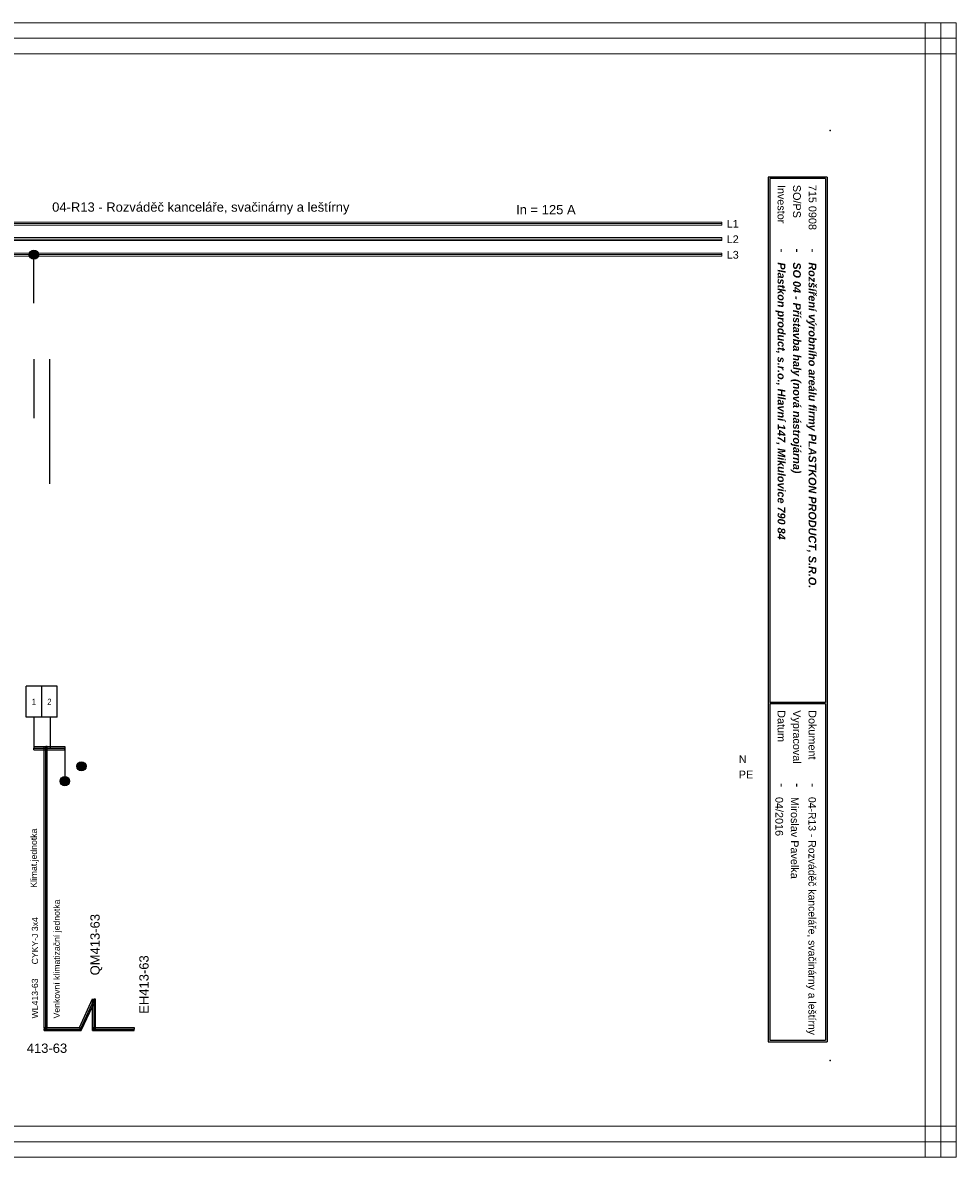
# Model space of a CAD drawing. Extents: x -1856 to 5084, y -4939 to -4246.
# Tile 18 of 24: x 3241 to 3542, y -4939 to -4573. Entities that reach past the tile are written whole.
import ezdxf
from ezdxf.enums import TextEntityAlignment as Align

# ---------------------------------------------------------------- set-up
doc = ezdxf.new("R2010")
doc.units = 0
doc.header["$MEASUREMENT"] = 0
for name, color, linetype in [('1-KRESBA', 7, 'Continuous'), ('__Bílá', 7, 'Continuous'), ('__Oranžová', 30, 'Continuous'), ('__Rudá 010', 10, 'Continuous'), ('__Vínová 220', 220, 'Continuous'), ('__Zelená', 3, 'Continuous')]:
    doc.layers.add(name, color=color, linetype=linetype)
doc.styles.add('Arial', font='arial.ttf')
doc.styles.add('GENERATED_STYLE_1', font='arial.ttf')

# ---------------------------------------------------------------- blocks, each defined once
blk = doc.blocks.new('L0001A02')
at = {"linetype": 'Continuous'}
h = blk.add_hatch(color=256, dxfattribs=at)
edge = h.paths.add_edge_path()
edge.add_arc((0, 0), 1.5, 0, 360)
blk.add_circle((0, 0), 1.5)
blk = doc.blocks.new('V0085A01')
h = blk.add_hatch(color=256)
edge = h.paths.add_edge_path()
edge.add_arc((0, 0), 1, 0, 360)
blk.add_circle((0, 0), 1)

msp = doc.modelspace()

# ---------------------------------------------------------------- linework, layer by layer
for p, q in [((3246.81, -4787.38), (3241.81, -4787.38)), ((3241.81, -4797.38), (3241.81, -4787.38)), ((3246.81, -4797.38), (3246.81, -4787.38)), ((3251.81, -4787.38), (3246.81, -4787.38)), ((3246.81, -4797.38), (3246.81, -4787.38)), ((3251.81, -4797.38), (3251.81, -4787.38)), ((3246.81, -4797.38), (3241.81, -4797.38)), ((3251.81, -4797.38), (3246.81, -4797.38))]:
    msp.add_line(p, q)
at = {"layer": '1-KRESBA'}
for p, q in [((3244.31, -4663.79), (3244.31, -4647.89)), ((3244.31, -4681.81), (3244.31, -4700.92)), ((3249.31, -4681.83), (3249.31, -4722.04)), ((3244.31, -4797.38), (3244.31, -4807.38)), ((3249.51, -4797.38), (3249.51, -4807.38)), ((3244.31, -4806.88), (3244.31, -4807.38)), ((3244.31, -4806.88), (3254.31, -4806.88)), ((3244.31, -4807.88), (3244.31, -4807.38)), ((3244.31, -4807.38), (3254.31, -4807.38)), ((3244.31, -4807.88), (3254.31, -4807.88)), ((3247.61, -4897.75), (3247.61, -4806.88)), ((3247.61, -4806.88), (3248.11, -4806.88)), ((3248.11, -4897.75), (3248.11, -4806.88)), ((3248.61, -4806.88), (3248.11, -4806.88)), ((3248.61, -4897.75), (3248.61, -4806.88)), ((3254.31, -4806.88), (3254.31, -4807.38)), ((3254.31, -4807.88), (3254.31, -4807.38)), ((3254.31, -4807.38), (3254.31, -4817.97)), ((3258.97, -4897.49), (3263.26, -4888.28)), ((3259.29, -4897.99), (3263.71, -4888.49)), ((3259.61, -4898.49), (3264.17, -4888.71)), ((3263.23, -4898.49), (3263.23, -4888.35)), ((3263.23, -4888.35), (3263.73, -4888.35)), ((3263.26, -4888.28), (3263.71, -4888.49)), ((3264.17, -4888.71), (3263.71, -4888.49)), ((3263.73, -4898.49), (3263.73, -4888.35)), ((3264.23, -4888.35), (3263.73, -4888.35)), ((3264.23, -4898.49), (3264.23, -4888.35)), ((3247.61, -4897.75), (3248.11, -4897.75)), ((3247.63, -4897.49), (3247.63, -4897.99)), ((3247.63, -4897.49), (3258.97, -4897.49)), ((3247.63, -4898.49), (3247.63, -4897.99)), ((3247.63, -4897.99), (3259.29, -4897.99)), ((3248.61, -4897.75), (3248.11, -4897.75)), ((3258.97, -4897.49), (3259.29, -4897.99)), ((3259.61, -4898.49), (3259.29, -4897.99)), ((3263.23, -4897.49), (3263.23, -4897.99)), ((3263.23, -4897.49), (3276.68, -4897.49)), ((3263.23, -4898.49), (3263.23, -4897.99)), ((3263.23, -4897.99), (3276.68, -4897.99)), ((3276.68, -4897.49), (3276.68, -4897.99)), ((3276.68, -4898.49), (3276.68, -4897.99)), ((3247.63, -4898.49), (3259.61, -4898.49)), ((3263.23, -4898.49), (3276.68, -4898.49)), ((3263.23, -4898.49), (3263.73, -4898.49)), ((3264.23, -4898.49), (3263.73, -4898.49))]:
    msp.add_line(p, q, dxfattribs=at)
at = {"layer": '__Bílá'}
for p, q in [((3500.34, -4623.12), (3481.34, -4623.12)), ((3481.34, -4623.12), (3481.34, -4902.12)), ((3500.34, -4623.12), (3500.34, -4902.12)), ((3499.84, -4623.62), (3481.84, -4623.62)), ((3481.84, -4623.62), (3481.84, -4792.62)), ((3499.84, -4623.62), (3499.84, -4792.62)), ((3499.84, -4792.62), (3481.84, -4792.62)), ((3499.84, -4793.12), (3481.84, -4793.12)), ((3481.84, -4793.12), (3481.84, -4901.62)), ((3499.84, -4793.12), (3499.84, -4901.62)), ((3481.84, -4901.62), (3499.84, -4901.62)), ((3481.34, -4902.12), (3500.34, -4902.12))]:
    msp.add_line(p, q, dxfattribs=at)
for p in [(3501.34, -4608.12), (3501.34, -4908.12)]:
    msp.add_point(p, dxfattribs=at)
at = {"layer": '__Oranžová', "lineweight": 0}
for p, q in [((3111.34, -4637.62), (3466.34, -4637.62)), ((3111.34, -4638.12), (3466.34, -4638.12)), ((3466.34, -4637.62), (3466.34, -4638.12)), ((3466.34, -4638.62), (3466.34, -4638.12)), ((3111.34, -4638.62), (3466.34, -4638.62)), ((3111.34, -4642.62), (3466.34, -4642.62)), ((3111.34, -4643.12), (3466.34, -4643.12)), ((3111.34, -4643.62), (3466.34, -4643.62)), ((3466.34, -4642.62), (3466.34, -4643.12)), ((3466.34, -4643.62), (3466.34, -4643.12)), ((3111.34, -4647.62), (3466.34, -4647.62)), ((3111.34, -4648.12), (3466.34, -4648.12)), ((3111.34, -4648.62), (3466.34, -4648.62)), ((3466.34, -4647.62), (3466.34, -4648.12)), ((3466.34, -4648.62), (3466.34, -4648.12))]:
    msp.add_line(p, q, dxfattribs=at)
at = {"layer": '__Vínová 220', "lineweight": 0}
for p, q in [((3045.63, -4573.3), (3542.03, -4573.3)), ((3532.03, -4939.38), (3532.03, -4573.3)), ((3532.03, -4573.3), (3537.03, -4573.3)), ((3537.03, -4939.38), (3537.03, -4573.3)), ((3542.03, -4573.3), (3537.03, -4573.3)), ((3542.03, -4573.3), (3542.03, -4578.3)), ((3542.03, -4939.38), (3542.03, -4573.3)), ((3045.63, -4578.3), (3542.03, -4578.3)), ((3542.03, -4583.3), (3542.03, -4578.3)), ((3045.63, -4583.3), (3542.03, -4583.3)), ((3045.63, -4929.38), (3542.03, -4929.38)), ((3542.03, -4929.38), (3542.03, -4934.38)), ((3045.63, -4934.38), (3542.03, -4934.38)), ((3542.03, -4939.38), (3542.03, -4934.38)), ((3045.63, -4939.38), (3542.03, -4939.38)), ((3532.03, -4939.38), (3537.03, -4939.38)), ((3542.03, -4939.38), (3537.03, -4939.38))]:
    msp.add_line(p, q, dxfattribs=at)

# ---------------------------------------------------------------- block references
at = {"color": 250, "linetype": 'Continuous'}
for p in [(3259.7, -4813.04), (3254.31, -4817.89)]:
    msp.add_blockref('V0085A01', p, dxfattribs=at)
at = {"layer": '1-KRESBA'}
for p in [(3244.31, -4648.15), (3259.64, -4813.23), (3254.28, -4818.02)]:
    msp.add_blockref('L0001A02', p, dxfattribs=at)

# ---------------------------------------------------------------- texts
at = {"style": 'Arial', "width": 0.8}
for tag, p in [('1', (3244.31, -4792.38)), ('2', (3249.31, -4792.38))]:
    msp.add_attdef(tag, text='1', height=2, dxfattribs=at).set_placement(p, align=Align.MIDDLE)
at = {"layer": '1-KRESBA', "color": 4, "linetype": 'Continuous', "style": 'Arial'}
msp.add_text('In = 125 A', height=3, dxfattribs=at).set_placement((3399.94, -4635.12))
at = {"layer": '__Bílá', "style": 'Arial'}
for s, height, p in [('Investor', 2.5, (3484.34, -4625.62)), ('SO/PS', 2.5, (3489.34, -4625.62)), ('-', 3, (3484.34, -4646.12)), ('-', 3, (3489.34, -4646.12)), ('-', 3, (3494.34, -4646.12)), ('Datum', 2.5, (3484.34, -4795.12)), ('Vypracoval', 2.5, (3489.34, -4795.12)), ('Dokument', 2.5, (3494.34, -4795.12)), ('-', 3, (3484.34, -4818.62)), ('-', 3, (3489.34, -4818.62)), ('-', 3, (3494.34, -4818.62))]:
    msp.add_text(s, height=height, rotation=270, dxfattribs=at).set_placement(p)
at = {"layer": '__Bílá', "insert": (3250.19, -4635.19), "char_height": 3, "attachment_point": 7, "style": 'Arial'}
msp.add_mtext('04-R13 - Rozváděč kanceláře, svačinárny a leštírny\\P', dxfattribs=at)
at = {"layer": '__Oranžová', "lineweight": 0, "style": 'Arial'}
for s, p in [('L1', (3467.92, -4639.43)), ('L2', (3467.92, -4644.43)), ('L3', (3467.92, -4649.43))]:
    msp.add_text(s, height=2.5, dxfattribs=at).set_placement(p)
at = {"layer": '__Rudá 010', "style": 'Arial'}
for s, height, p in [('Klimat.jednotka', 2, (3245.27, -4852.43)), ('CYKY-J 3x4', 2, (3245.64, -4877.13)), ('QM413-63', 3, (3265.53, -4880.68)), ('EH413-63', 3, (3281.32, -4893.07)), ('WL413-63', 2, (3245.64, -4894.57))]:
    msp.add_text(s, height=height, rotation=90, dxfattribs=at).set_placement(p)
at = {"layer": '__Rudá 010', "style": 'GENERATED_STYLE_1'}
msp.add_text('413-63', height=3, dxfattribs=at).set_placement((3248.52, -4905.68), align=Align.CENTER)
at = {"layer": '__Rudá 010', "insert": (3250.67, -4894.57), "char_height": 2, "width": 62.8406, "attachment_point": 1, "rotation": 90, "style": 'Arial'}
msp.add_mtext('Venkovní klimatizační jednotka', dxfattribs=at)
at = {"layer": '__Vínová 220', "char_height": 2.5, "attachment_point": 7, "rotation": 270, "style": 'Arial'}
for s, insert in [('715 0908\\P', (3494.34, -4625.62)), ('{\\fArial|b1|i1|c238|p34;Plastkon product, s.r.o., Hlavní 147, Mikulovice 790 84}', (3483.59, -4650.62)), ('{\\fArial|b1|i1|c238|p34;SO 04 - Přístavba haly (nová nástrojárna)}', (3488.59, -4650.62)), ('{\\fArial|b1|i1|c238|p34;Rozšíření výrobního areálu firmy PLASTKON PRODUCT, S.R.O.}', (3493.59, -4650.62)), ('04/2016\\P', (3483.59, -4823.12)), ('Miroslav Pavelka', (3488.59, -4823.12)), ('{\\H2.4;04-R13 - Rozváděč kanceláře, svačinárny a leštírny}\\P', (3493.59, -4823.12))]:
    msp.add_mtext(s, dxfattribs=dict(at, insert=insert))
at = {"layer": '__Zelená', "color": 4, "linetype": 'Continuous', "style": 'Arial'}
msp.add_text('N', height=2.5, dxfattribs=at).set_placement((3471.82, -4812.17))
at = {"layer": '__Zelená', "linetype": 'Continuous', "style": 'Arial'}
msp.add_text('PE', height=2.5, dxfattribs=at).set_placement((3471.82, -4817.12))

doc.saveas('drawing.dxf')
